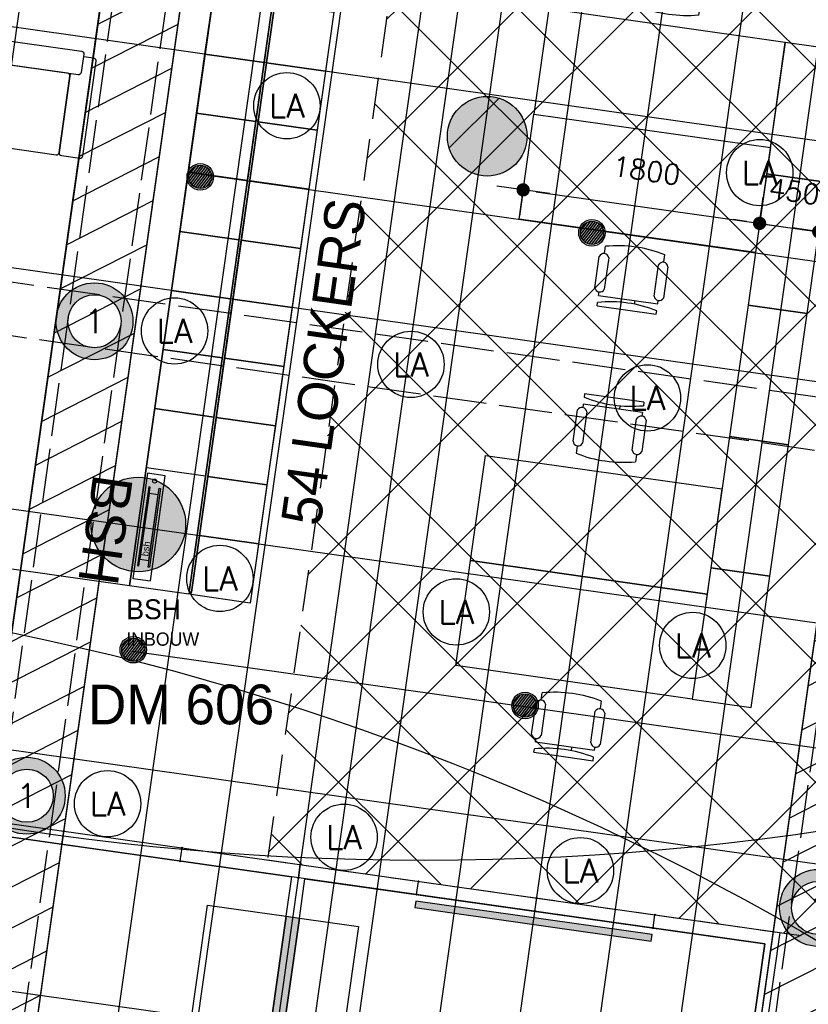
# Model space of a CAD drawing. Header units: millimetres. Extents: x -4107 to 114693, y -37499 to 54671.
# Tile 135 of 156: x 82138 to 88082, y -702 to 6721. Entities that reach past the tile are written whole.
import ezdxf
from ezdxf.enums import TextEntityAlignment as Align

# ---------------------------------------------------------------- set-up
doc = ezdxf.new("R2010")
doc.units = ezdxf.units.MM
doc.header["$LTSCALE"] = 50
doc.linetypes.add('B0702', pattern=[4.6875, 3.125, -1.5625])
doc.linetypes.add('XREF_06_Vloergoot installaties$0$E_GOOT5', pattern=[10, 8, -2])
for name, color, linetype in [('FOK_ BRANDSLANGHASPELS', 2, 'Continuous'), ('FOK_02B_SOLIDS', 253, 'Continuous'), ('FOK_05---_TEKST_25', 2, 'Continuous'), ('FOK_08---_MAATVOERING', 2, 'Continuous'), ('FOK_22_BINNENWANDEN', 2, 'Continuous'), ('FOK_22_BINNENWANDEN @ 1 VP1', 2, 'Continuous'), ('FOK_22_BINNENWANDEN @ 1 VP2', 2, 'Continuous'), ('FOK_22_BINNENWANDEN @ 1 VPModel', 2, 'Continuous'), ('FOK_72_VAST MEUBILAIR', 1, 'Continuous'), ('FOK_82_LOS MEUBILAIR', 1, 'Continuous'), ('XREF_06_PLAFOND$0$AA45----_PLAFONDAFW', 1, 'Continuous'), ('XREF_06_PLAFOND$0$AI45----_PLAFONDAFW', 2, 'Continuous'), ('XREF_06_Sprinkler installatie$0$WL524---', 4, 'Continuous'), ('XREF_06_Sprinkler installatie$0$WL6516--', 4, 'Continuous'), ('XREF_06_verlichting$0$EL6311--', 3, 'Continuous'), ('XREF_06_Vloergoot installaties$0$EL6131--_VG', 3, 'Continuous'), ('XREF_06_Vloergoot installaties$0$EL6222--', 3, 'Continuous'), ('XREF_06_werkset$0$AA28G---_PREFABBETON', 242, 'Continuous'), ('XREF_06_werkset$0$AL28G---_PREFABBETON', 4, 'Continuous')]:
    doc.layers.add(name, color=color, linetype=linetype)
doc.styles.add('FOK-DIM', font='romans.shx')
doc.styles.add('XREF_06_Sprinkler installatie$0$Standard', font='txt')
doc.styles.add('XREF_06_verlichting$0$BURO-018', font='simplex.shx', dxfattribs={"height": 180})
doc.styles.add('XREF_06_Vloergoot installaties$0$BURO-018', font='simplex.shx', dxfattribs={"height": 180})
doc.dimstyles.new('FOK-100', dxfattribs={"dimscale": 100, "dimtxt": 1.5, "dimasz": 1, "dimexe": 2, "dimexo": 0, "dimgap": 2, "dimtad": 1, "dimdec": 0, "dimzin": 11, "dimdsep": 46, "dimtxsty": 'FOK-DIM', "dimblk1": 'DOT', "dimblk2": 'DOT', "dimsah": 1, "dimcen": 2.5, "dimclrd": 256, "dimclre": 256, "dimclrt": 256, "dimadec": 0, "dimazin": 0, "dimtfac": 1, "dimtdec": 0, "dimtix": 1, "dimtmove": 2, "dimatfit": 3, "dimldrblk": 'DOT', "dimfxl": 2, "dimtolj": 1, "dimtzin": 0, "dimarcsym": 0})
pattern_1 = [(27.02, (0, 0), (-124.9329, 244.9832), [])]

# ---------------------------------------------------------------- blocks, each defined once
blk = doc.blocks.new('XREF_06_Sprinkler installatie$0$SP-KOP02')
at = {"color": 0, "linetype": 'Continuous'}
for p, q in [((-0.875, -0.023), (0.023, 0.875)), ((-0.847, -0.219), (0.219, 0.847)), ((-0.843, 0.233), (-0.233, 0.843)), ((-0.786, -0.383), (0.383, 0.786)), ((-0.702, -0.523), (0.523, 0.702)), ((-0.595, -0.641), (0.641, 0.595)), ((-0.469, -0.739), (0.739, 0.469)), ((-0.32, -0.815), (0.815, 0.32)), ((-0.144, -0.863), (0.863, 0.144)), ((0.072, -0.872), (0.872, -0.072)), ((0.381, -0.788), (0.788, -0.381))]:
    blk.add_line(p, q, dxfattribs=at)
at = {"color": 0, "linetype": 'Continuous', "const_width": 0.875}
blk.add_lwpolyline([(-0.438, 0, 1), (0.438, 0, 1)], format="xyb", close=True, dxfattribs=at)
at = {"color": 0, "linetype": 'Continuous'}
for radius in [1, 0.875]:
    blk.add_circle((0, 0), radius, dxfattribs=at)
at = {"color": 0, "linetype": 'Continuous', "style": 'XREF_06_Sprinkler installatie$0$Standard', "flags": 1}
for tag, p in [('SP_MATCODE', (2, 2)), ('SP_TEMP', (2, -3)), ('SP_DOORL', (2, -5)), ('SP_KFACT', (2, -7)), ('SP_SPRHK', (2, -9)), ('SP_KLEP', (2, -11))]:
    blk.add_attdef(tag, p, '', height=1, dxfattribs=at)
blk = doc.blocks.new('XREF_06_Sprinkler installatie')
at = {"layer": 'XREF_06_Sprinkler installatie$0$WL524---'}
for p, q in [((84302.2, -1250), (87425.4, 20805)), ((83506.2, 5556), (91446.7, 4431.6)), ((82986.8, 1961.1), (90938.1, 835.1))]:
    blk.add_line(p, q, dxfattribs=at)
at = {"layer": 'XREF_06_Sprinkler installatie$0$WL6516--', "xscale": 99.9999999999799, "yscale": 100, "zscale": 100, "rotation": 7.589429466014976}
for p in [(83499, 5535.9), (86451.2, 5114.7), (82994.2, 1971.4), (85946.4, 1550.3)]:
    blk.add_blockref('XREF_06_Sprinkler installatie$0$SP-KOP02', p, dxfattribs=at)
blk = doc.blocks.new('XREF_06_Vloergoot installaties$0$E00415')
at = {"linetype": 'Continuous'}
h = blk.add_hatch(color=0, dxfattribs=at)
edge = h.paths.add_edge_path()
edge.add_arc((0, 0), 2.9, 0, 360)
edge = h.paths.add_edge_path(flags=16)
edge.add_arc((0, 0), 2, 0, 360)
at = {"color": 0, "linetype": 'Continuous'}
for radius in [2.9, 2]:
    blk.add_circle((0, 0), radius, dxfattribs=at)
at = {"color": 0, "linetype": 'Continuous', "style": 'XREF_06_Vloergoot installaties$0$BURO-018'}
for tag, p in [('E_GKAST', (0, 8)), ('E_GROEP', (0, 5)), ('E_SGROEP', (4.5, 5))]:
    blk.add_attdef(tag, text='', height=1.8, dxfattribs=at).set_placement(p, align=Align.MIDDLE)
at = {"color": 0, "linetype": 'Continuous', "style": 'XREF_06_Vloergoot installaties$0$BURO-018', "flags": 1}
for tag, p in [('E_VERMCODE', (13, 5)), ('E_MATCODE', (0, 0))]:
    blk.add_attdef(tag, text='', height=1.8, dxfattribs=at).set_placement(p, align=Align.MIDDLE)
blk = doc.blocks.new('XREF_06_Vloergoot installaties')
at = {"layer": 'XREF_06_Vloergoot installaties$0$EL6131--_VG', "linetype": 'XREF_06_Vloergoot installaties$0$E_GOOT5'}
for p, q in [((84459.1, -24696.2), (92458.3, 31951.4)), ((85027.1, 22301), (82503.4, 4475.7)), ((85423.1, 22245), (82899.4, 4419.6)), ((88680.1, 3799.8), (70829.9, 6345.2)), ((88623.7, 3403.8), (70773.4, 5949.2)), ((82503.3, 4475.3), (81510, -2624.6)), ((82899.5, 4419.9), (81906.1, -2680.1))]:
    blk.add_line(p, q, dxfattribs=at)
at = {"layer": 'XREF_06_Vloergoot installaties$0$EL6222--'}
ref = blk.add_blockref('XREF_06_Vloergoot installaties$0$E00415', (82701.4, 4447.6), dxfattribs=dict(at, xscale=99.99999999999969, yscale=100, zscale=100, rotation=352.2551880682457))
ref.add_attrib('E_GROEP', '1', dxfattribs={"layer": '0', "color": 1, "linetype": 'Continuous', "height": 180, "style": 'XREF_06_Vloergoot installaties$0$BURO-018'}).set_placement((82701.4, 4447.6), align=Align.MIDDLE)
ref = blk.add_blockref('XREF_06_Vloergoot installaties$0$E00415', (82190.5, 870.5), dxfattribs=dict(at, xscale=99.99999999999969, yscale=100, zscale=100, rotation=352.2551880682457))
ref.add_attrib('E_GROEP', '1', dxfattribs={"layer": '0', "color": 1, "linetype": 'Continuous', "height": 180, "style": 'XREF_06_Vloergoot installaties$0$BURO-018'}).set_placement((82190.5, 870.5), align=Align.MIDDLE)
ref = blk.add_blockref('XREF_06_Vloergoot installaties$0$E00415', (88155.6, 24.6), dxfattribs=dict(at, xscale=99.99999999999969, yscale=100, zscale=100, rotation=352.2551880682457))
ref.add_attrib('E_GROEP', '1', dxfattribs={"layer": '0', "color": 1, "linetype": 'Continuous', "height": 180, "style": 'XREF_06_Vloergoot installaties$0$BURO-018'}).set_placement((88155.6, 24.6), align=Align.MIDDLE)
blk = doc.blocks.new('XREF_06_PLAFOND')
at = {"layer": 'XREF_06_PLAFOND$0$AA45----_PLAFONDAFW'}
h = blk.add_hatch(dxfattribs=at)
h.set_pattern_fill('ANSI31', color=256, scale=2200, angle=342.02, style=0)
h.set_pattern_definition(pattern_1)
h.paths.add_polyline_path([(84075.3, -26575.6), (84654.6, -26763.6), (93555.9, 36094.7), (92949.9, 36094.7)])
h = blk.add_hatch(dxfattribs=at)
h.set_pattern_fill('ANSI31', color=256, scale=2200, angle=342.02, style=0)
h.set_pattern_definition(pattern_1)
edge = h.paths.add_edge_path()
edge.add_line((79923.5, -13101.3), (78281.7, -24695.4))
edge.add_line((78281.7, -24695.4), (78861, -24883.4))
edge.add_line((78861, -24883.4), (85620.2, 22847.5))
edge.add_line((85620.2, 22847.5), (85032.2, 22974.7))
edge.add_line((85032.2, 22974.7), (80378, -9891.4))
edge.add_arc((75004.2, -10767.6), 5444.8, -25.3802, 9.2602, ccw=False)
at = {"layer": 'XREF_06_PLAFOND$0$AI45----_PLAFONDAFW'}
h = blk.add_hatch(dxfattribs=at)
h.set_pattern_fill('_USER,_O', color=256, scale=1800, pattern_type=0)
h.set_pattern_definition([(351.94, (60508.5, -17546.5), (252.38, 1782.22), [])])
edge = h.paths.add_edge_path(flags=16)
edge.add_arc((41622.2, 26897.4), 5449.9, 0, 180)
edge.add_arc((41622.2, 26897.4), 5449.9, 180, 360)
h.paths.add_polyline_path([(49833.5, 30277.3), (51633.5, 30277.3), (51633.5, 27677.3), (49833.5, 27677.3)], flags=16)
edge = h.paths.add_edge_path(flags=16)
edge.add_arc((86127.3, 26613.5), 3800, 0, 180)
edge.add_arc((86127.3, 26613.5), 3800, 180, 360)
edge = h.paths.add_edge_path(flags=16)
edge.add_arc((74998.8, -10766.8), 5450, 0, 180)
edge.add_arc((74998.8, -10766.8), 5450, 180, 360)
edge = h.paths.add_edge_path()
edge.add_arc((59888.1, 10791.1), 9323.9, 341.24236, 446.62909)
edge.add_line((60436.4, 20098.9), (31243.3, 21827.8))
edge.add_line((31243.3, 21827.8), (28955.1, 21950.5))
edge.add_line((28955.1, 21950.5), (30807, 36094.7))
edge.add_line((30807, 36094.7), (95373.9, 36094.7))
edge.add_line((95373.9, 36094.7), (86392.8, -27327.7))
edge.add_line((86392.8, -27327.7), (59702.3, -18665.8))
edge.add_line((59702.3, -18665.8), (68716.8, 7792.9))
h = blk.add_hatch(dxfattribs=at)
h.set_pattern_fill('_USER,_O', color=256, scale=600, angle=90, pattern_type=0)
h.set_pattern_definition([(81.94, (95317.84, 35698.9), (-594.073, 84.126), [])])
edge = h.paths.add_edge_path(flags=16)
edge.add_arc((86127.3, 26613.5), 3800, 0, 360)
edge = h.paths.add_edge_path(flags=16)
edge.add_arc((74998.8, -10766.8), 5450, 0, 360)
edge = h.paths.add_edge_path(flags=16)
edge.add_arc((41622.2, 26897.4), 5449.9, 0, 360)
h.paths.add_polyline_path([(49933.5, 30177.3), (51533.5, 30177.3), (51533.5, 27777.3), (49933.5, 27777.3)], flags=16)
edge = h.paths.add_edge_path()
edge.add_arc((59888.1, 10791.1), 9323.9, 341.24236, 446.62909)
edge.add_line((60436.4, 20098.9), (31243.3, 21827.8))
edge.add_line((31243.3, 21827.8), (28955.1, 21950.5))
edge.add_line((28955.1, 21950.5), (30807, 36094.7))
edge.add_line((30807, 36094.7), (95373.9, 36094.7))
edge.add_line((95373.9, 36094.7), (86392.8, -27327.7))
edge.add_line((86392.8, -27327.7), (59702.3, -18665.8))
edge.add_line((59702.3, -18665.8), (68716.8, 7792.9))
at = {"layer": 'XREF_06_PLAFOND$0$AA45----_PLAFONDAFW'}
blk.add_lwpolyline([(84075.3, -26575.6), (84654.6, -26763.6), (93555.9, 36094.7), (92949.9, 36094.7)], close=True, dxfattribs=at)
blk.add_lwpolyline([(79923.5, -13101.3), (78281.7, -24695.4), (78861, -24883.4), (85620.2, 22847.5), (85032.2, 22974.7), (80378, -9891.4, -0.152309)], format="xyb", close=True, dxfattribs=at)
blk = doc.blocks.new('XREF_06_verlichting$0$1115B3A')
at = {"color": 0, "linetype": 'Continuous'}
blk.add_circle((0, 0), 2.5, dxfattribs=at)
at = {"color": 0, "linetype": 'Continuous', "style": 'XREF_06_verlichting$0$BURO-018'}
for tag, p in [('E_GKAST', (0, 8)), ('E_GROEP', (0, 5)), ('E_SGROEP', (4.5, 5)), ('E_ARMCODE', (0, 0)), ('E_SLET', (4.5, -1))]:
    blk.add_attdef(tag, text='', height=1.8, dxfattribs=at).set_placement(p, align=Align.MIDDLE)
blk = doc.blocks.new('XREF_06_verlichting')
at = {"layer": 'XREF_06_verlichting$0$EL6311--'}
ref = blk.add_blockref('XREF_06_verlichting$0$1115B3A', (84151.3, 6072.9), dxfattribs=dict(at, xscale=100, yscale=100, zscale=100))
ref.add_attrib('E_ARMCODE', 'LA', dxfattribs={"layer": '0', "color": 1, "linetype": 'Continuous', "height": 180, "style": 'XREF_06_verlichting$0$BURO-018'}).set_placement((84151.3, 6072.9), align=Align.MIDDLE)
ref = blk.add_blockref('XREF_06_verlichting$0$1115B3A', (87715.7, 5568.1), dxfattribs=dict(at, xscale=100, yscale=100, zscale=100))
ref.add_attrib('E_ARMCODE', 'LA', dxfattribs={"layer": '0', "color": 1, "linetype": 'Continuous', "height": 180, "style": 'XREF_06_verlichting$0$BURO-018'}).set_placement((87715.7, 5568.1), align=Align.MIDDLE)
ref = blk.add_blockref('XREF_06_verlichting$0$1115B3A', (83304.8, 4374.8), dxfattribs=dict(at, xscale=100, yscale=100, zscale=100))
ref.add_attrib('E_ARMCODE', 'LA', dxfattribs={"layer": '0', "color": 1, "linetype": 'Continuous', "height": 180, "style": 'XREF_06_verlichting$0$BURO-018'}).set_placement((83304.8, 4374.8), align=Align.MIDDLE)
ref = blk.add_blockref('XREF_06_verlichting$0$1115B3A', (85087.1, 4122.4), dxfattribs=dict(at, xscale=100, yscale=100, zscale=100))
ref.add_attrib('E_ARMCODE', 'LA', dxfattribs={"layer": '0', "color": 1, "linetype": 'Continuous', "height": 180, "style": 'XREF_06_verlichting$0$BURO-018'}).set_placement((85087.1, 4122.4), align=Align.MIDDLE)
ref = blk.add_blockref('XREF_06_verlichting$0$1115B3A', (86869.3, 3870), dxfattribs=dict(at, xscale=100, yscale=100, zscale=100))
ref.add_attrib('E_ARMCODE', 'LA', dxfattribs={"layer": '0', "color": 1, "linetype": 'Continuous', "height": 180, "style": 'XREF_06_verlichting$0$BURO-018'}).set_placement((86869.3, 3870), align=Align.MIDDLE)
ref = blk.add_blockref('XREF_06_verlichting$0$1115B3A', (83646.5, 2508.4), dxfattribs=dict(at, xscale=100, yscale=100, zscale=100))
ref.add_attrib('E_ARMCODE', 'LA', dxfattribs={"layer": '0', "color": 1, "linetype": 'Continuous', "height": 180, "style": 'XREF_06_verlichting$0$BURO-018'}).set_placement((83646.5, 2508.4), align=Align.MIDDLE)
ref = blk.add_blockref('XREF_06_verlichting$0$1115B3A', (85428.8, 2256), dxfattribs=dict(at, xscale=100, yscale=100, zscale=100))
ref.add_attrib('E_ARMCODE', 'LA', dxfattribs={"layer": '0', "color": 1, "linetype": 'Continuous', "height": 180, "style": 'XREF_06_verlichting$0$BURO-018'}).set_placement((85428.8, 2256), align=Align.MIDDLE)
ref = blk.add_blockref('XREF_06_verlichting$0$1115B3A', (87211, 2003.7), dxfattribs=dict(at, xscale=100, yscale=100, zscale=100))
ref.add_attrib('E_ARMCODE', 'LA', dxfattribs={"layer": '0', "color": 1, "linetype": 'Continuous', "height": 180, "style": 'XREF_06_verlichting$0$BURO-018'}).set_placement((87211, 2003.7), align=Align.MIDDLE)
ref = blk.add_blockref('XREF_06_verlichting$0$1115B3A', (82800.1, 810.3), dxfattribs=dict(at, xscale=100, yscale=100, zscale=100))
ref.add_attrib('E_ARMCODE', 'LA', dxfattribs={"layer": '0', "color": 1, "linetype": 'Continuous', "height": 180, "style": 'XREF_06_verlichting$0$BURO-018'}).set_placement((82800.1, 810.3), align=Align.MIDDLE)
ref = blk.add_blockref('XREF_06_verlichting$0$1115B3A', (84582.3, 557.9), dxfattribs=dict(at, xscale=100, yscale=100, zscale=100))
ref.add_attrib('E_ARMCODE', 'LA', dxfattribs={"layer": '0', "color": 1, "linetype": 'Continuous', "height": 180, "style": 'XREF_06_verlichting$0$BURO-018'}).set_placement((84582.3, 557.9), align=Align.MIDDLE)
ref = blk.add_blockref('XREF_06_verlichting$0$1115B3A', (86364.5, 305.6), dxfattribs=dict(at, xscale=100, yscale=100, zscale=100))
ref.add_attrib('E_ARMCODE', 'LA', dxfattribs={"layer": '0', "color": 1, "linetype": 'Continuous', "height": 180, "style": 'XREF_06_verlichting$0$BURO-018'}).set_placement((86364.5, 305.6), align=Align.MIDDLE)
blk = doc.blocks.new('WP 1600-800')
at = {"linetype": 'Continuous'}
for p, q in [((701.5, 1636.1), (940, 1636.1)), ((569, 1600.1), (595.5, 1600.1)), ((569, 1600.1), (569, 1149.6)), ((648.5, 1600.1), (675, 1600.1)), ((648.5, 1600.1), (648.5, 1149.6)), ((940, 1564.1), (701.5, 1564.1)), ((966.5, 1600.1), (1022, 1600.1)), ((648.5, 1427.8), (620.3, 1427.8)), ((620.9, 1321.8), (648.5, 1321.8)), ((569, 1149.6), (595.5, 1149.6)), ((648.5, 1149.6), (675, 1149.6)), ((701.5, 1185.6), (940, 1185.6)), ((966.5, 1149.6), (1022, 1149.6)), ((935.6, 1113), (697.1, 1113))]:
    blk.add_line(p, q, dxfattribs=at)
blk.add_lwpolyline([(1133.9, 2274.8), (1933.9, 2274.8), (1933.9, 474.8), (1133.9, 474.8)], close=True)
for centre, radius, start, end in [((712.7, 1600.1), 37.7, 107.28561, 252.71439), ((928.8, 1600.1), 37.7, 287.28561, 72.71439), ((-348.6, 1374.8), 970.6, 346.5803, 13.4197), ((77.9, 1374.8), 970.6, 346.5803, 13.4197), ((710.9, 1148.6), 38.2, 104.35438, 248.70731), ((926.1, 1150), 38.2, 284.35438, 68.70731)]:
    blk.add_arc(centre, radius, start, end, dxfattribs=at)
blk = doc.blocks.new('*U999')
at = {"layer": 'FOK_22_BINNENWANDEN @ 1 VP1'}
blk.add_hatch(color=256, dxfattribs=at).paths.add_polyline_path([(532.8, 3776.5), (631.8, 3762.5), (141.1, 297), (42.1, 311.1)])
at = {"layer": 'FOK_22_BINNENWANDEN @ 1 VP2'}
blk.add_hatch(color=256, dxfattribs=at).paths.add_polyline_path([(532.8, 3776.5), (631.8, 3762.5), (141.1, 297), (42.1, 311.1)])
at = {"layer": 'FOK_22_BINNENWANDEN @ 1 VPModel'}
blk.add_hatch(color=256, dxfattribs=at).paths.add_polyline_path([(532.8, 3776.5), (631.8, 3762.5), (141.1, 297), (42.1, 311.1)])
blk = doc.blocks.new('A$C70436BE2')
at = {"layer": 'FOK_22_BINNENWANDEN'}
for points in [[(532.8, 3776.5), (574.9, 4073.5)], [(631.8, 3762.5), (673.9, 4059.5)], [(42.1, 311.1), (0, 14)], [(141.1, 297), (99, 0)]]:
    blk.add_lwpolyline(points, dxfattribs=at)
blk.add_lwpolyline([(532.8, 3776.5), (631.8, 3762.5), (141.1, 297), (42.1, 311.1)], close=True, dxfattribs=at)
blk.add_blockref('*U999', (0, 0), dxfattribs=at)
blk = doc.blocks.new('XREF_06_werkset$0$V-H-28G001_B09145W02')
at = {"layer": 'XREF_06_werkset$0$AA28G---_PREFABBETON'}
blk.add_hatch(color=254, dxfattribs=at).paths.add_polyline_path([(300, 0, 0.57735), (-150, 259.8, 0.57735), (-150, -259.8, 0.57735)])
h = blk.add_hatch(dxfattribs=at)
h.set_pattern_fill('KALKZST', color=1, scale=880, style=0)
h.set_pattern_definition([(45, (0, 0), (-390.3, 390.3), [])])
h.paths.add_polyline_path([(300, 0, 0.57735), (-150, 259.8, 0.57735), (-150, -259.8, 0.57735)])
at = {"layer": 'XREF_06_werkset$0$AL28G---_PREFABBETON'}
blk.add_circle((0, 0), 300, dxfattribs=at)
blk = doc.blocks.new('XREF_06_werkset$0$V-H-28X00B_09145B1')
blk.add_blockref('XREF_06_werkset$0$V-H-28G001_B09145W02', (85661.9, 5842.8))
blk = doc.blocks.new('XREF_06_werkset')
blk.add_blockref('XREF_06_werkset$0$V-H-28X00B_09145B1', (0, 0))
blk = doc.blocks.new('A$C094F4788')
at = {"layer": 'Defpoints'}
blk.add_lwpolyline([(5, 19), (104, 5)], dxfattribs=at)
blk.add_point((5, 19), dxfattribs=at)
at = {"layer": 'Defpoints', "color": 5}
for p in [(5, 19), (104, 5)]:
    blk.add_point(p, dxfattribs=at)
at = {"layer": 'FOK_22_BINNENWANDEN', "color": 5}
for centre in [(5, 19), (104, 5)]:
    blk.add_circle(centre, 5, dxfattribs=at)
blk = doc.blocks.new('kast')
at = {"layer": 'FOK_82_LOS MEUBILAIR'}
blk.add_lwpolyline([(-1052.2, -305.5), (-62.1, -445.7), (1, -0.1), (-989.1, 140.1)], close=True, dxfattribs=at)
blk = doc.blocks.new('DOT')
at = {"color": 0}
blk.add_line((-2, 0), (2, 0), dxfattribs=at)
at = {"color": 0, "const_width": 0.5}
blk.add_lwpolyline([(-0.25, 0, 1), (0.25, 0, 1)], format="xyb", close=True, dxfattribs=at)
blk = doc.blocks.new('*D154')
at = {"layer": 'Defpoints', "color": 0}
for p in [(85932.3, 5438.3), (87714.5, 5185.9), (87714.5, 5185.9)]:
    blk.add_point(p, dxfattribs=at)
at = {"layer": 'FOK_08---_MAATVOERING', "lineweight": -2}
for p, q in [((85932.3, 5438.3), (85904.3, 5240.3)), ((86031.3, 5424.3), (87615.5, 5199.9)), ((87714.5, 5185.9), (87742.6, 5383.9))]:
    blk.add_line(p, q, dxfattribs=at)
at = {"layer": 'FOK_08---_MAATVOERING', "lineweight": -2, "xscale": 100, "yscale": 100, "zscale": 100}
for p, rotation in [((85932.3, 5438.3), 171.9399999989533), ((87714.5, 5185.9), 351.9399999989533)]:
    blk.add_blockref('DOT', p, dxfattribs=dict(at, rotation=rotation))
at = {"layer": 'FOK_08---_MAATVOERING', "insert": (86862, 5584.4), "char_height": 150, "attachment_point": 5, "rotation": 351.94, "style": 'FOK-DIM'}
blk.add_mtext('\\A1;1800', dxfattribs=at)
blk = doc.blocks.new('*D155')
at = {"layer": 'Defpoints', "color": 0}
for p in [(87714.5, 5185.9), (88160.1, 5122.8), (88160.1, 5122.8)]:
    blk.add_point(p, dxfattribs=at)
at = {"layer": 'FOK_08---_MAATVOERING', "lineweight": -2}
for p, q in [((87714.5, 5185.9), (87742.6, 5383.9)), ((88160.1, 5122.8), (88188.1, 5320.9)), ((87615.5, 5199.9), (87516.5, 5214)), ((87714.5, 5185.9), (88160.1, 5122.8)), ((88259.1, 5108.8), (88358.1, 5094.8))]:
    blk.add_line(p, q, dxfattribs=at)
at = {"layer": 'FOK_08---_MAATVOERING', "lineweight": -2, "xscale": 100, "yscale": 100, "zscale": 100}
for p, rotation in [((87714.5, 5185.9), 351.9399999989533), ((88160.1, 5122.8), 171.9399999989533)]:
    blk.add_blockref('DOT', p, dxfattribs=dict(at, rotation=rotation))
at = {"layer": 'FOK_08---_MAATVOERING', "insert": (87975.9, 5426.7), "char_height": 150, "attachment_point": 5, "rotation": 351.94, "style": 'FOK-DIM'}
blk.add_mtext('\\A1;450', dxfattribs=at)
blk = doc.blocks.new('*D156')
at = {"layer": 'Defpoints', "color": 0}
for p in [(88160.1, 5122.8), (89178.2, 5181.1), (89150.1, 4982.6)]:
    blk.add_point(p, dxfattribs=at)
at = {"layer": 'FOK_08---_MAATVOERING', "lineweight": -2}
for p, q in [((88160.1, 5122.8), (88188.1, 5320.9)), ((89178.2, 5181.1), (89122.1, 4784.6)), ((88259.1, 5108.8), (89051.1, 4996.7))]:
    blk.add_line(p, q, dxfattribs=at)
at = {"layer": 'FOK_08---_MAATVOERING', "lineweight": -2, "xscale": 100, "yscale": 100, "zscale": 100}
for p, rotation in [((88160.1, 5122.8), 171.9399999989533), ((89150.1, 4982.6), 351.9399999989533)]:
    blk.add_blockref('DOT', p, dxfattribs=dict(at, rotation=rotation))
at = {"layer": 'FOK_08---_MAATVOERING', "insert": (88693.7, 5325), "char_height": 150, "attachment_point": 5, "rotation": 351.94, "style": 'FOK-DIM'}
blk.add_mtext('\\A1;1000', dxfattribs=at)
blk = doc.blocks.new('A$C4D8164B4')
at = {"layer": 'FOK_ BRANDSLANGHASPELS'}
h = blk.add_hatch(color=252, dxfattribs=at)
edge = h.paths.add_edge_path()
edge.add_arc((20128.9, 20117.4), 356.6, 0, 360)
at = {"layer": 'FOK_ BRANDSLANGHASPELS', "color": 2}
blk.add_circle((20000, 20000), 20000, dxfattribs=at)
at = {"layer": 'FOK_ BRANDSLANGHASPELS', "color": 6}
blk.add_circle((20128.9, 20117.4), 356.6, dxfattribs=at)
blk = doc.blocks.new('bank-1zits')
for points in [[(-306.7, 620), (-306.7, 20, -0.414214), (-326.7, 0), (-466.7, 0, -0.414214), (-486.7, 20), (-486.7, 740, -0.414214), (-466.7, 760), (-386.7, 760)], [(276.7, 620), (276.7, 20, 0.414214), (296.7, 0), (436.7, 0, 0.414214), (456.7, 20), (456.7, 740, 0.414214), (436.7, 760), (356.7, 760)]]:
    blk.add_lwpolyline(points, format="xyb")
for points in [[(336.7, 800), (-366.7, 800, 0.414214), (-386.7, 780), (-386.7, 640, 0.414214), (-366.7, 620), (336.7, 620, 0.414214), (356.7, 640), (356.7, 780, 0.414214)], [(256.7, 0), (-286.7, 0, -0.414214), (-306.7, 20), (-306.7, 600, -0.414214), (-286.7, 620), (256.7, 620, -0.414214), (276.7, 600), (276.7, 20, -0.414214)]]:
    blk.add_lwpolyline(points, format="xyb", close=True)
blk = doc.blocks.new('A$C65DE4969')
for points in [[(195, 512.6), (279.2, 1106.7, 0.414214), (262.2, 1129.3), (123.6, 1148.9, 0.414214), (101, 1131.9), (0, 419, 0.414214), (17, 396.4), (96.2, 385.2)], [(2512.2, 186.6), (2596.4, 780.7, -0.414214), (2619, 797.7), (2757.6, 778.1, -0.414214), (2774.6, 755.5), (2673.6, 42.6, -0.414214), (2651, 25.6), (2571.8, 36.8)]]:
    blk.add_lwpolyline(points, format="xyb")
for points in [[(301.8, 1123.7), (2579.4, 803.3, -0.414214), (2596.4, 780.7), (2515, 206.4, -0.414214), (2492.4, 189.4), (214.8, 509.8, -0.414214), (197.9, 532.4), (279.2, 1106.7, -0.414214)], [(110.4, 342.8), (2546.4, 0, 0.414214), (2569, 17), (2588.6, 155.6, 0.414214), (2571.6, 178.2), (135.6, 521, 0.414214), (113, 504), (93.4, 365.4, 0.414214)]]:
    blk.add_lwpolyline(points, format="xyb", close=True)
blk = doc.blocks.new('A$C7E0F2D0E')
at = {"layer": 'FOK_72_VAST MEUBILAIR', "color": 253}
for points in [[(630.9, 5212.7), (5068.7, 4584.3), (4437.7, 128.7), (0, 757.1)], [(5005.6, 4138.7), (5068.7, 4584.3), (5514.2, 4521.2), (5451.1, 4075.6)], [(5469, 4073.1), (5532.1, 4518.6), (5977.6, 4455.5), (5914.5, 4010)], [(4942.5, 3693.2), (5005.6, 4138.7), (5451.1, 4075.6), (5388, 3630.1)], [(5405.9, 3627.5), (5469, 4073.1), (5914.5, 4010), (5851.4, 3564.4)], [(4879.4, 3247.6), (4942.5, 3693.2), (5388, 3630.1), (5325, 3184.5)], [(5342.8, 3182), (5405.9, 3627.5), (5851.4, 3564.4), (5788.3, 3118.9)], [(4816.3, 2802), (4879.4, 3247.6), (5325, 3184.5), (5261.9, 2738.9)], [(5279.7, 2736.4), (5342.8, 3182), (5788.3, 3118.9), (5725.2, 2673.3)], [(4753.2, 2356.5), (4816.3, 2802), (5261.9, 2738.9), (5198.8, 2293.4)], [(5216.6, 2290.9), (5279.7, 2736.4), (5725.2, 2673.3), (5662.1, 2227.8)], [(4690.1, 1910.9), (4753.2, 2356.5), (5198.8, 2293.4), (5135.7, 1847.8)], [(5153.5, 1845.3), (5216.6, 2290.9), (5662.1, 2227.8), (5599, 1782.2)], [(4627, 1465.4), (4690.1, 1910.9), (5135.7, 1847.8), (5072.6, 1402.3)], [(5090.4, 1399.8), (5153.5, 1845.3), (5599, 1782.2), (5536, 1336.7)], [(4563.9, 1019.8), (4627, 1465.4), (5072.6, 1402.3), (5009.5, 956.7)], [(5027.3, 954.2), (5090.4, 1399.8), (5536, 1336.7), (5472.9, 891.1)], [(4964.2, 508.6), (5027.3, 954.2), (5472.9, 891.1), (5409.8, 445.6)], [(4901.1, 63.1), (4964.2, 508.6), (5409.8, 445.6), (5346.7, 0)]]:
    blk.add_lwpolyline(points, close=True, dxfattribs=at)
at = {"layer": 'FOK_72_VAST MEUBILAIR'}
for points in [[(5068.7, 4584.3), (5514.2, 4521.2), (4883.3, 65.6), (4437.7, 128.7)], [(5511.7, 4503.3), (5529.5, 4500.8), (4903.6, 80.9), (4885.8, 83.4)], [(5532.1, 4518.6), (5977.6, 4455.5), (5346.7, 0), (4901.1, 63.1)]]:
    blk.add_lwpolyline(points, close=True, dxfattribs=at)
at = {"layer": 'FOK_82_LOS MEUBILAIR'}
blk.add_lwpolyline([(1759.3, 3154.8), (3046.5, 2972.5), (2948.9, 2279.3), (1661.8, 2461.6)], close=True, dxfattribs=at)
at = {"layer": 'FOK_22_BINNENWANDEN', "rotation": 90}
for p in [(4827.3, 6535.1), (5718.5, 6408.9), (6578, 6059.9)]:
    blk.add_blockref('A$C094F4788', p, dxfattribs=at)
at = {"layer": 'FOK_82_LOS MEUBILAIR', "xscale": -1, "rotation": 351.9400000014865}
for p in [(1322.4, 3742.4), (2461, 3581.2), (3599.7, 3419.9)]:
    blk.add_blockref('bank-1zits', p, dxfattribs=at)
at = {"layer": 'FOK_82_LOS MEUBILAIR'}
blk.add_blockref('A$C65DE4969', (738.1, 899.1), dxfattribs=at)
at = {"layer": 'FOK_05---_TEKST_25', "char_height": 300, "width": 57960.996, "attachment_point": 1}
for s, insert, rotation in [('{\\fCentury Gothic|b0|i0|c0|p34;ONTMOETEN}', (1437.9, 5638.2), 351.94), ('{\\fCentury Gothic|b0|i0|c0|p34;VITRINE}', (5000.3, 5094.6), 351.94), ('{\\fCentury Gothic|b0|i0|c0|p34;54 LOCKERS}', (5577.5, 614.6), 81.94), ('{\\fCentury Gothic|b0|i0|c0|p34;BSH}', (4462.5, 938.2), 261.94)]:
    blk.add_mtext(s, dxfattribs=dict(at, insert=insert, rotation=rotation))
blk = doc.blocks.new('A$C333B68CE')
at = {"color": 253}
blk.add_lwpolyline([(0, 0), (800, 0), (800, 135), (0, 135)], close=True, dxfattribs=at)
at = {"color": 13}
for points in [[(100, 102.5), (700, 102.5), (700, 112.5), (100, 112.5)], [(150, 32.5), (650, 32.5), (650, 102.5), (150, 102.5)], [(100, 32.5), (700, 32.5), (700, 22.5), (100, 22.5)]]:
    blk.add_lwpolyline(points, close=True, dxfattribs=at)
blk.add_circle((748.6, 74.1), 15, dxfattribs=at)
at = {"color": 13, "insert": (178.2, 92.3), "char_height": 50, "width": 193.007, "attachment_point": 1}
blk.add_mtext('{\\fArial|b0|i0|c0|p34;bsh}', dxfattribs=at)

msp = doc.modelspace()

# ---------------------------------------------------------------- hatches: boundary and pattern name
at = {"layer": 'FOK_08---_MAATVOERING'}
h = msp.add_hatch(dxfattribs=at)
h.set_pattern_fill('ANSI37', color=254, scale=200, style=0)
h.set_pattern_definition([(45, (13148.2, -29111.3), (-449.013, 449.013), []), (135, (13148.2, -29111.3), (-449.013, -449.013), [])])
h.paths.add_polyline_path([(85168.7, 8604.2), (84004.9, 386.2), (90955.3, -598), (92119, 7620)])
at = {"layer": 'FOK_22_BINNENWANDEN'}
msp.add_hatch(color=252, dxfattribs=at).paths.add_polyline_path([(85115.5, 26.9), (86897.7, -225.5), (86904.7, -176), (85122.5, 76.4)])

# ---------------------------------------------------------------- linework, layer by layer
at = {"layer": 'Defpoints'}
msp.add_lwpolyline([(84252.4, 351.2), (84238.4, 252.2)], dxfattribs=at)
at = {"layer": 'FOK_02B_SOLIDS'}
msp.add_lwpolyline([(77772.3, -2973.1), (87178.5, -4305.1), (87753.3, -245.6), (78347.2, 1086.4), (77772.3, -2973.1)], dxfattribs=at)
at = {"layer": 'FOK_08---_MAATVOERING', "color": 13, "linetype": 'B0702', "ltscale": 2}
msp.add_lwpolyline([(85168.7, 8604.2), (84004.9, 386.2), (90955.3, -598), (92119, 7620), (85168.7, 8604.2)], dxfattribs=at)
at = {"layer": 'FOK_22_BINNENWANDEN', "color": 2}
msp.add_lwpolyline([(78262.2, 1199.5), (87866.4, -160.6), (87263.5, -4418.1), (77659.3, -3058.1)], close=True, dxfattribs=at)
for points in [[(81317.6, 665.8), (84188.9, 259.2)], [(84287.9, 245.2), (87753.3, -245.6), (87178.5, -4305.1), (83713.1, -3814.3)]]:
    msp.add_lwpolyline(points, dxfattribs=at)
at = {"layer": 'FOK_22_BINNENWANDEN', "color": 13}
msp.add_lwpolyline([(85115.5, 26.9), (86897.7, -225.5), (86904.7, -176), (85122.5, 76.4)], close=True, dxfattribs=at)
at = {"layer": 'FOK_72_VAST MEUBILAIR'}
msp.add_circle((85661.9, 5842.8), 300, dxfattribs=at)
at = {"layer": 'FOK_82_LOS MEUBILAIR'}
for points in [[(84146.8, -37.9), (83656.1, -3503.3), (83062, -3419.1), (83552.8, 46.3)], [(84691.4, -115), (84200.7, -3580.4), (83755.1, -3517.2), (84245.9, -51.9)]]:
    msp.add_lwpolyline(points, close=True, dxfattribs=at)

# ---------------------------------------------------------------- block references
for name in ['XREF_06_werkset', 'XREF_06_PLAFOND', 'XREF_06_PLAFOND', 'XREF_06_Sprinkler installatie', 'XREF_06_Sprinkler installatie', 'XREF_06_Vloergoot installaties', 'XREF_06_Vloergoot installaties']:
    msp.add_blockref(name, (0, 0))
at = {"rotation": 81.93999958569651}
msp.add_blockref('A$C333B68CE', (83123.3, 2490.6), dxfattribs=at)
at = {"layer": 'FOK_02B_SOLIDS'}
msp.add_blockref('A$C7E0F2D0E', (78528.6, 2323.5), dxfattribs=at)
at = {"layer": 'FOK_22_BINNENWANDEN', "color": 5}
for p in [(65187.1, 382.2), (62903.1, -17201.9), (58068.5, -37498.6)]:
    msp.add_blockref('A$C4D8164B4', p, dxfattribs=at)
at = {"layer": 'FOK_22_BINNENWANDEN'}
for name, p in [('XREF_06_verlichting', (0, 0)), ('A$C70436BE2', (83614, -3814.3))]:
    msp.add_blockref(name, p, dxfattribs=at)
at = {"layer": 'FOK_22_BINNENWANDEN', "rotation": 90}
for p in [(82475.2, 499.5), (83366.3, 373.4), (84257.4, 247.2), (85148.5, 121), (86039.7, -5.2), (86930.8, -131.4)]:
    msp.add_blockref('A$C094F4788', p, dxfattribs=at)
at = {"layer": 'FOK_82_LOS MEUBILAIR', "xscale": -1, "rotation": 81.93999999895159}
msp.add_blockref('WP 1600-800', (88536.8, 7606), dxfattribs=at)
at = {"layer": 'FOK_82_LOS MEUBILAIR'}
for name, p, rotation in [('kast', (87907.5, 6548.9), 90), ('WP 1600-800', (87994.5, 3776.4), 81.93999999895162), ('kast', (87767.3, 5558.8), 90), ('kast', (87627.1, 4568.6), 90), ('WP 1600-800', (85337.6, 4625.1), 261.9399999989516), ('kast', (87486.9, 3578.5), 90), ('WP 1600-800', (87517.8, 410), 81.93999999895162), ('kast', (87346.7, 2588.4), 90)]:
    msp.add_blockref(name, p, dxfattribs=dict(at, rotation=rotation))

# ---------------------------------------------------------------- texts
at = {"layer": 'FOK_72_VAST MEUBILAIR', "color": 2, "insert": (82651.9, 1708.5), "char_height": 300, "width": 57960.996, "attachment_point": 1}
msp.add_mtext('{\\fCentury Gothic|b0|i0|c0|p34;DM 606}', dxfattribs=at)
at = {"layer": 'FOK_82_LOS MEUBILAIR', "color": 2, "insert": (82941.1, 2351.4), "char_height": 150, "width": 57960.996, "attachment_point": 1}
msp.add_mtext('{\\fCentury Gothic|b0|i0|c0|p34;BSH\\P\\H0.66667x;INBOUW}', dxfattribs=at)

# ---------------------------------------------------------------- dimensions: what is measured, and where the dimension line sits
at = {"layer": 'FOK_08---_MAATVOERING'}
for base, p1, p2, picture, middle in [((87714.5, 5185.9), (85932.3, 5438.3), (87714.5, 5185.9), '*D154', (86862, 5584.4)), ((88160.1, 5122.8), (87714.5, 5185.9), (88160.1, 5122.8), '*D155', (87975.9, 5426.7)), ((89150.1, 4982.6), (88160.1, 5122.8), (89178.2, 5181.1), '*D156', (88693.7, 5325))]:
    dim = msp.add_linear_dim(base=base, p1=p1, p2=p2, angle=171.94, dimstyle='FOK-100', dxfattribs=at)
    dim.commit()
    dim.dimension.update_dxf_attribs({"geometry": picture, "text_midpoint": middle})

doc.saveas('drawing.dxf')
